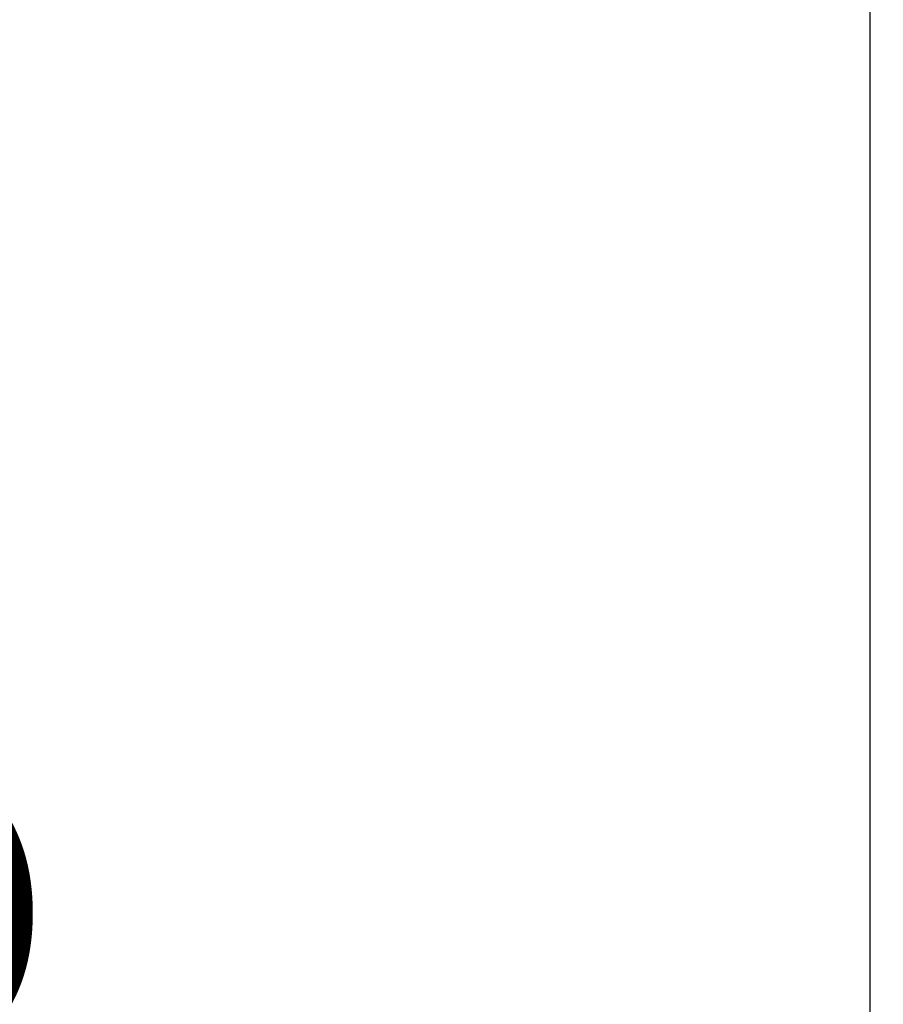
# Model space of a CAD drawing. Header units: feet. Extents: x -114 to 1432, y 355 to 669.
# Tile 139 of 197: x 1284 to 1295, y 468 to 480. Entities that reach past the tile are written whole.
import ezdxf
from ezdxf import colors
from ezdxf.entities.mleader import LeaderData, LeaderLine
from ezdxf.math import Vec2, Vec3

# ---------------------------------------------------------------- set-up
doc = ezdxf.new("R2010")
doc.units = ezdxf.units.FT
doc.header["$MEASUREMENT"] = 0
doc.layers.add('A-BULLETINBOARD', color=3, linetype='Continuous')
doc.layers.add('G-ANNO-TXT', color=7, linetype='Continuous')
doc.styles.add('Arial', font='arial.ttf')

msp = doc.modelspace()

# ---------------------------------------------------------------- linework, layer by layer
at = {"layer": 'A-BULLETINBOARD', "linetype": 'Continuous'}
msp.add_lwpolyline([(1294.5436, 458.1881), (1294.5436, 502.1881), (1250.5436, 502.1881), (1250.5436, 458.1881)], close=True, dxfattribs=at)

# ---------------------------------------------------------------- leaders
at = {"layer": 'G-ANNO-TXT'}
ml = msp.add_multileader_mtext('Standard', dxfattribs=at)
ml.set_content('\\A1;{\\H0.7x;\\S3/16;}"%%Cx2.5" LAG\\PSCREW (TYP.)', color=7, style='Arial')
ml.set_leader_properties(color=2, linetype='ByLayer', lineweight=-1)
ml.build(insert=Vec2(0, 0))
ml.multileader.update_dxf_attribs({"dogleg_length": 0.125, "arrow_head_size": 2.88, "scale": 18})
ctx = ml.context
ctx.base_point, ctx.scale, ctx.char_height, ctx.arrow_head_size, ctx.landing_gap_size, ctx.plane_origin = Vec3(1260.3293, 473.5838), 18, 2.34, 2.88, 1.8, Vec3(1298.8393, 486.1881)
ctx.text_align_type = 1
notes = []
notes.append((ctx, [(0, (1, 1, 0), (1258.0793, 473.5838), (1, 0), 2.25, [(0, [(1297.2342, 464.5813)], 0, []), (1, [(1248.9781, 464.293)], 0, [])])]))
ctx.mtext.insert, ctx.mtext.alignment, ctx.mtext.flow_direction = Vec3(1273.2562, 475.0978), 2, 5
for ctx, leaders in notes:
    for number, flags, end, landing, length, lines in leaders:
        leader = LeaderData()
        leader.index, (leader.has_last_leader_line, leader.has_dogleg_vector, leader.attachment_direction) = number, flags
        leader.last_leader_point, leader.dogleg_vector, leader.dogleg_length = Vec3(end), Vec3(landing), length
        for number, points, colour, breaks in lines:
            line = LeaderLine()
            line.index, line.vertices, line.color, line.breaks = number, Vec3.list(points), colors.encode_raw_color(colour), breaks
            leader.lines.append(line)
        ctx.leaders.append(leader)

doc.saveas('drawing.dxf')
